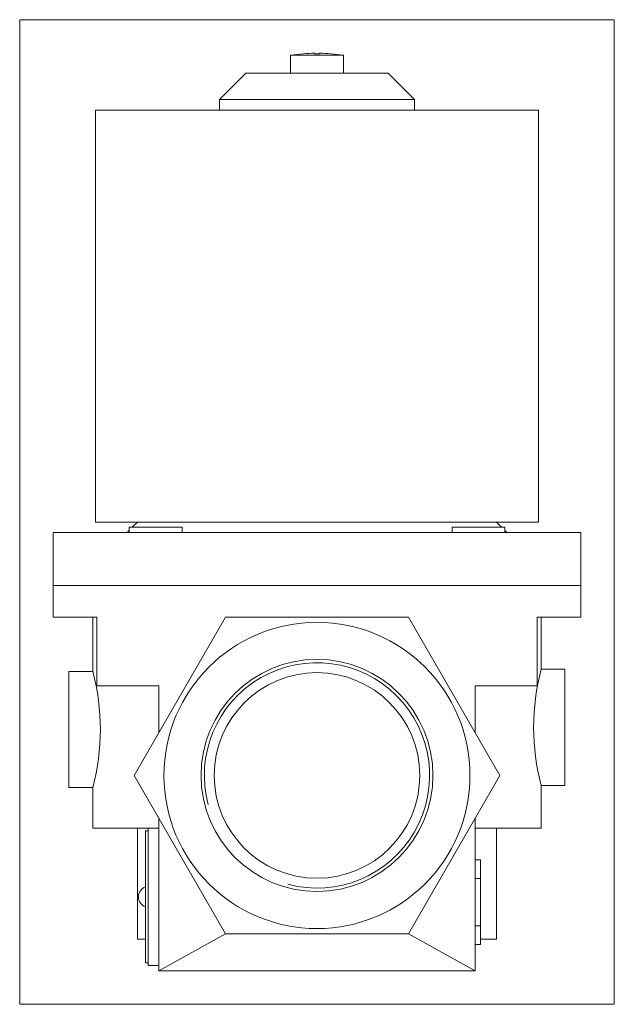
# Model space of a CAD drawing. Extents: x 91 to 204, y 13 to 199.
import ezdxf
from ezdxf.xclip import XClip

# ---------------------------------------------------------------- set-up
doc = ezdxf.new("R2010")
doc.units = 0
doc.header["$LTSCALE"] = 25.4
doc.header["$MEASUREMENT"] = 0
doc.header["$XCLIPFRAME"] = 2
doc.layers.get('0').update_dxf_attribs({"linetype": 'CONTINUOUS'})
for name, color, linetype in [('CEWKA_32', 7, 'CONTINUOUS'), ('K-006GOT_', 7, 'CONTINUOUS'), ('T-026', 7, 'CONTINUOUS'), ('W-036M5X14KRZYŻ_', 7, 'CONTINUOUS'), ('WA_014_01_00_001', 7, 'CONTINUOUS'), ('WA_014_01_00_004', 7, 'CONTINUOUS'), ('WA_014_01_02_002', 7, 'CONTINUOUS'), ('Ś-008IMBUSM6X16', 7, 'CONTINUOUS')]:
    doc.layers.add(name, color=color, linetype=linetype)

# ---------------------------------------------------------------- blocks, each defined once
blk = doc.blocks.new('SE1')
at = {"layer": 'CEWKA_32', "color": 7, "linetype": 'CONTINUOUS', "lineweight": 0}
for p, q in [((105.5, 182.25), (189.5, 182.25)), ((105.5, 182.25), (105.5, 104.25)), ((189.5, 104.25), (189.5, 182.25)), ((105.5, 104.25), (189.5, 104.25))]:
    blk.add_line(p, q, dxfattribs=at)
at = {"layer": 'K-006GOT_', "color": 7, "linetype": 'CONTINUOUS', "lineweight": 0}
blk.add_arc((115.65, 33.25), 2, 108.8769, 251.1231, dxfattribs=at)
at = {"layer": 'T-026', "color": 7, "linetype": 'CONTINUOUS', "lineweight": 0}
for p, q in [((115, 45.75), (115.5, 45.75)), ((115, 44.75), (115, 45.75)), ((115, 21.75), (115, 44.75)), ((115, 20.75), (115, 21.75)), ((115, 20.75), (115.5, 20.75))]:
    blk.add_line(p, q, dxfattribs=at)
at = {"layer": 'W-036M5X14KRZYŻ_', "color": 7, "linetype": 'CONTINUOUS', "lineweight": 0}
for p, q in [((142.5, 192.67), (142.5, 189.25)), ((142.5, 192.67), (152.5, 192.67)), ((144.9, 192.94), (144.85, 192.94)), ((147, 192.94), (147, 193.04)), ((148, 192.94), (147, 192.94)), ((148, 193.04), (148, 192.94)), ((150.11, 192.94), (150.15, 192.94)), ((152.5, 189.25), (152.5, 192.67))]:
    blk.add_line(p, q, dxfattribs=at)
for radius, start, end in [(33.06, 94.598, 98.6995), (33.05, 90.8667, 94.5157), (33.05, 85.4843, 89.1333), (33.06, 81.3005, 85.402)]:
    blk.add_arc((147.5, 159.99), radius, start, end, dxfattribs=at)
at = {"layer": 'WA_014_01_00_001', "color": 7, "linetype": 'CONTINUOUS', "lineweight": 0}
for p, q in [((111.92, 102.67), (111.5, 102.25)), ((113.5, 104.25), (112.5, 103.25)), ((182.5, 103.25), (181.5, 104.25)), ((183.5, 102.25), (183.09, 102.67)), ((97.5, 102.25), (197.5, 102.25)), ((97.5, 102.25), (97.5, 92.25)), ((197.5, 92.25), (197.5, 102.25)), ((97.5, 92.25), (197.5, 92.25))]:
    blk.add_line(p, q, dxfattribs=at)
at = {"layer": 'WA_014_01_00_004', "color": 7, "linetype": 'CONTINUOUS', "lineweight": 0}
for p, q in [((134, 189.25), (129, 184.25)), ((161, 189.25), (134, 189.25)), ((166, 184.25), (161, 189.25)), ((129, 184.25), (129, 182.25)), ((129, 184.25), (166, 184.25)), ((166, 182.25), (166, 184.25))]:
    blk.add_line(p, q, dxfattribs=at)
at = {"layer": 'WA_014_01_02_002', "color": 7, "linetype": 'CONTINUOUS', "lineweight": 0}
for p, q in [((97.5, 92.25), (197.5, 92.25)), ((97.5, 92.25), (97.5, 86.25)), ((197.5, 86.25), (197.5, 92.25)), ((105.79, 86.25), (97.5, 86.25)), ((105, 86.25), (105, 75.96)), ((105.79, 73.25), (105.79, 86.25)), ((130.18, 86.25), (112.86, 56.25)), ((130.18, 86.25), (164.82, 86.25)), ((182.14, 56.25), (164.82, 86.25)), ((197.5, 86.25), (189.21, 86.25)), ((189.21, 86.25), (189.21, 73.25)), ((190, 76.35), (190, 86.25)), ((105, 75.96), (100.5, 75.96)), ((100.5, 53.96), (100.5, 75.96)), ((194.5, 76.35), (190, 76.35)), ((194.5, 54.35), (194.5, 76.35)), ((105.79, 73.25), (117.5, 73.25)), ((117.5, 73.25), (117.5, 64.29)), ((189.21, 73.25), (177.5, 73.25)), ((177.5, 64.29), (177.5, 73.25)), ((112.86, 56.25), (130.18, 26.25)), ((164.82, 26.25), (182.14, 56.25)), ((190, 46.25), (190, 54.37)), ((190, 54.35), (194.5, 54.35)), ((100.5, 53.96), (105.01, 53.96)), ((105, 53.98), (105, 46.25)), ((117.5, 48.21), (117.5, 19.25)), ((177.5, 19.25), (177.5, 48.22)), ((115.5, 46.25), (105, 46.25)), ((113.5, 46.25), (113.5, 25.25)), ((115.5, 20.25), (115.5, 46.25)), ((115.5, 46.25), (117.5, 46.25)), ((177.5, 46.25), (190, 46.25)), ((181.5, 46.25), (181.5, 25.25)), ((178.5, 40.25), (177.5, 40.25)), ((178.5, 36.75), (178.5, 40.25)), ((178.5, 36.75), (177.5, 36.75)), ((178.5, 27.75), (178.5, 36.75)), ((117.5, 19.25), (130.18, 26.25)), ((164.82, 26.25), (130.18, 26.25)), ((164.82, 26.25), (177.5, 19.25)), ((178.5, 27.75), (177.5, 27.75)), ((178.5, 24.25), (178.5, 27.75)), ((113.5, 25.25), (115, 25.25)), ((178.5, 24.25), (177.5, 24.25)), ((178.5, 25.25), (181.5, 25.25)), ((115.5, 20.25), (117.5, 20.25)), ((177.5, 19.25), (117.5, 19.25))]:
    blk.add_line(p, q, dxfattribs=at)
for radius in [29, 21.98, 19.48]:
    blk.add_circle((147.5, 56.25), radius, dxfattribs=at)
for centre, radius, start, end in [((147.5, 56.25), 21.35, 255, 195), ((63.92, 64.96), 42.53, 345.0103, 14.9897), ((231.09, 65.35), 42.53, 165.0103, 194.9897)]:
    blk.add_arc(centre, radius, start, end, dxfattribs=at)
at = {"layer": 'Ś-008IMBUSM6X16', "color": 7, "linetype": 'CONTINUOUS', "lineweight": 0}
for p, q in [((111.92, 103.25), (111.92, 102.25)), ((121.92, 103.25), (111.92, 103.25)), ((121.92, 102.25), (121.92, 103.25)), ((173.09, 103.25), (173.09, 102.25)), ((183.09, 103.25), (173.09, 103.25)), ((183.09, 102.25), (183.09, 103.25))]:
    blk.add_line(p, q, dxfattribs=at)

msp = doc.modelspace()

# ---------------------------------------------------------------- block references
at = {"color": 0, "lineweight": 0}
ref = msp.add_blockref('SE1', (0, 0), dxfattribs=at)
XClip(ref).set_block_clipping_path([(91.1528959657, 12.900444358), (203.8528974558, 199.392881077)])
ref.dxf.unprotected_set("ltscale", 0)

doc.saveas('drawing.dxf')
